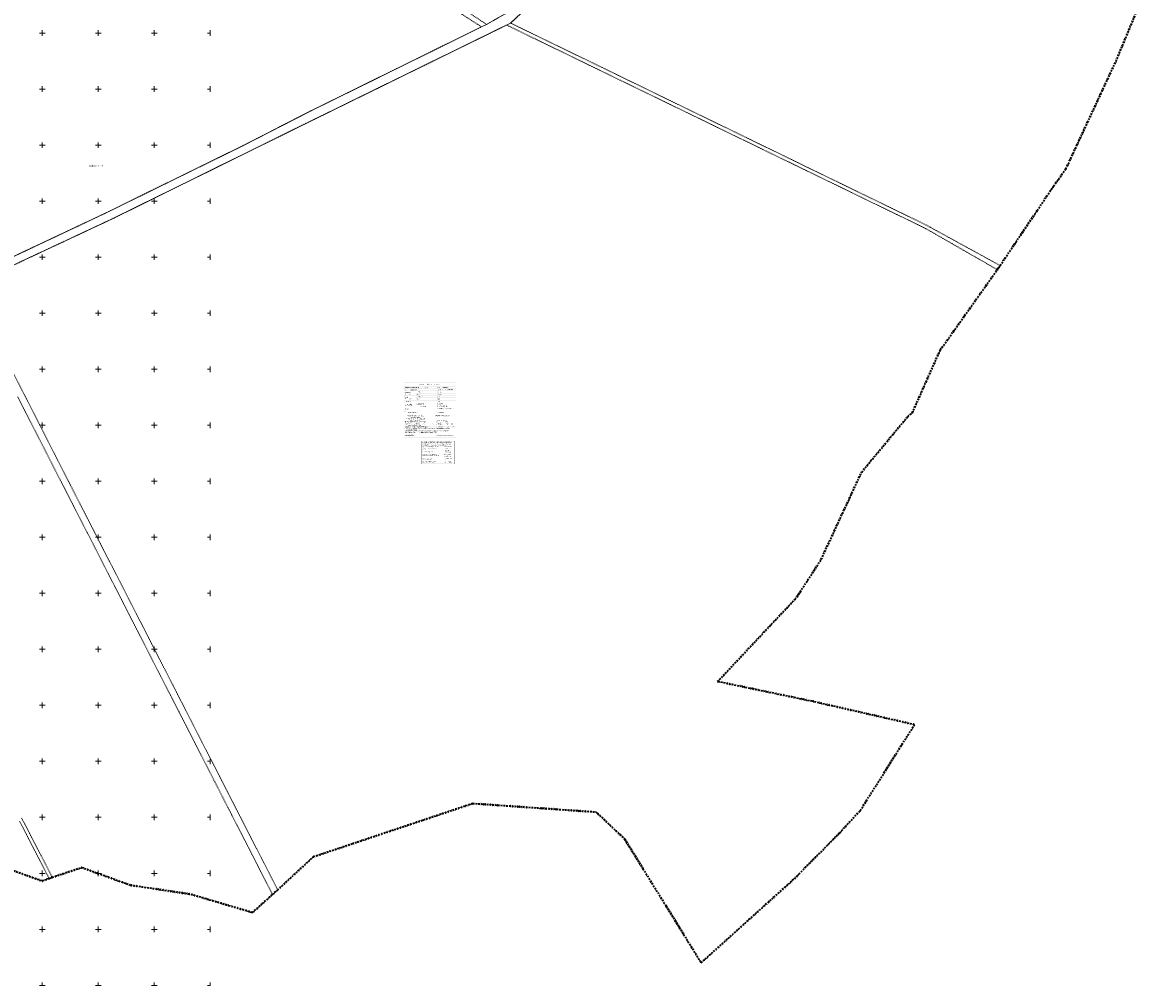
# Model space of a CAD drawing. Extents: x 6414462 to 7495468, y 5756825 to 5824657.
# Tile 33 of 54: x 6498632 to 6499642, y 5809250 to 5810109. Entities that reach past the tile are written whole.
import ezdxf
from ezdxf.enums import TextEntityAlignment as Align

# ---------------------------------------------------------------- set-up
doc = ezdxf.new("R2010")
doc.units = 0
for name, pattern in [('2324-2024 mdcp$0$KROPK2', [1, 0.05, -0.95]), ('2324-2024 mdcp$0$PRZER1-1', [1, 0.5, -0.5]), ('2324-2024 mdcp$0$PRZER2-1', [1.5, 1, -0.5]), ('2324-2024 mdcp$0$PRZER3-2', [2.5, 1.5, -1]), ('Lipnica teren 1$0$HIDDEN2', [0.1875, 0.125, -0.0625])]:
    doc.linetypes.add(name, pattern=pattern)
for name, color, linetype, lineweight in [('2324-2024 mdcp$0$GESDZI', 7, 'Continuous', 18), ('2324-2024 mdcp$0$GESJAE', 7, 'Continuous', 50), ('2324-2024 mdcp$0$GESJAE_O', 7, 'Continuous', 50), ('2324-2024 mdcp$0$GESJOB', 7, 'Continuous', 35), ('2324-2024 mdcp$0$Ramka sekcyjna', 7, 'Continuous', 18)]:
    doc.layers.add(name, color=color, linetype=linetype, lineweight=lineweight)
doc.layers.add('2324-2024 mdcp$0$GESUZY', color=7, linetype='Continuous', lineweight=18, true_color=0x008000)
doc.layers.add('2324-2024 mdcp$0$Opisówka', color=7, linetype='Continuous')
doc.layers.add('Lipnica teren 1$0$demontaże', color=1, linetype='Continuous', true_color=0xff0000)
doc.styles.add('2324-2024 mdcp$0$Arial', font='arial.ttf')
doc.styles.add('2324-2024 mdcp$0$PDF Arial', font='arial.ttf')
doc.styles.add('2324-2024 mdcp$0$PDF Calibri', font='calibri.ttf')
doc.styles.add('2324-2024 mdcp$0$PDF Times New Roman', font='times.ttf')

# ---------------------------------------------------------------- blocks, each defined once
blk = doc.blocks.new('2324-2024 mdcp')
at = {"layer": '2324-2024 mdcp$0$GESDZI', "color": 7, "linetype": 'Continuous', "lineweight": 18}
for points in [[(6498581.51999998, 5809880.47999995), (6498706.49999998, 5809939.34999995), (6498828.95999997, 5809999.45999996), (6498888.92999998, 5810030.16999995), (6499042.13, 5810105.58), (6499046.64, 5810107.72), (6499072.95, 5810122.76)], [(6499077.67759199, 5810117.87933596), (6499068.14999998, 5810108.94999995), (6499064.56850298, 5810107.19991995), (6498892.64999998, 5810022.97999995), (6498714.87999998, 5809935.31999995), (6498709.55411898, 5809932.83374695), (6498670.13173898, 5809914.39657695), (6498632.97663398, 5809897.01972494), (6498584.75796, 5809873.918736)]]:
    blk.add_lwpolyline(points, dxfattribs=at)
at = {"layer": '2324-2024 mdcp$0$GESJAE', "color": 7, "linetype": '2324-2024 mdcp$0$KROPK2', "lineweight": 50}
blk.add_lwpolyline([(6498619.592, 5809354.144), (6498649.95999998, 5809343.28999995), (6498656.07999998, 5809345.50999994), (6498658.89999998, 5809346.53999995), (6498685.22999998, 5809355.28999995), (6498728.68, 5809339.56), (6498751.82, 5809336.09), (6498775.32, 5809332.58), (6498782.65, 5809331.48), (6498806.09999998, 5809324.47999994), (6498813.99999998, 5809322.13999995), (6498837.71999998, 5809315.12999995), (6498846.63999998, 5809323.11999995), (6498855.54999998, 5809331.10999994), (6498860.16999998, 5809335.23999995), (6498892.22999998, 5809364.91999995), (6498926.96987598, 5809376.55522995), (6498929.19587198, 5809377.30036894), (6498931.09131998, 5809377.93484495), (6499034.26999998, 5809412.46999995), (6499144.28, 5809404.85), (6499145.64, 5809403.57), (6499169.83, 5809380.74), (6499186.27030904, 5809354.17019122), (6499206.86, 5809320.89), (6499222.55, 5809295.53), (6499238.24, 5809270.18), (6499321.48, 5809345.2), (6499325.69, 5809349.47), (6499356.99, 5809381.21), (6499361.97, 5809386.26), (6499380.31999998, 5809406.11999994), (6499394.76281398, 5809428.94073195), (6499428.78999999, 5809482.68999995), (6499337.31999998, 5809503.55999995), (6499284.31, 5809514.61), (6499252.97, 5809521.16), (6499321.93976798, 5809594.56429994), (6499323.92319898, 5809596.91919094), (6499345.43912198, 5809630.22626895), (6499347.55999998, 5809634.83999995), (6499381.57770798, 5809708.17245595), (6499422.63, 5809757.68), (6499426.81, 5809761.09), (6499451.79841998, 5809817.19019095), (6499502.68065198, 5809888.84236095), (6499505.26999998, 5809892.49999995), (6499538.30102598, 5809941.74050295), (6499552.80024598, 5809963.36431395), (6499563.93, 5809978.75), (6499583.24328827, 5810020.27443353), (6499608.65, 5810074.9), (6499642.00999998, 5810155.30999996)], dxfattribs=at)
at = {"layer": '2324-2024 mdcp$0$GESJOB', "color": 7, "linetype": '2324-2024 mdcp$0$PRZER3-2', "lineweight": 35}
blk.add_lwpolyline([(6498619.592, 5809354.144), (6498649.95999998, 5809343.28999995), (6498656.07999998, 5809345.50999994), (6498658.89999998, 5809346.53999995), (6498685.22999998, 5809355.28999995), (6498728.68, 5809339.56), (6498751.82, 5809336.09), (6498775.32, 5809332.58), (6498782.65, 5809331.48), (6498806.09999998, 5809324.47999994), (6498813.99999998, 5809322.13999995), (6498837.71999998, 5809315.12999995), (6498846.63999998, 5809323.11999995), (6498855.54999998, 5809331.10999994), (6498860.16999998, 5809335.23999995), (6498892.22999998, 5809364.91999995), (6498926.96987598, 5809376.55522995), (6498929.19587198, 5809377.30036894), (6498931.09131998, 5809377.93484495), (6499034.26999998, 5809412.46999995), (6499144.28, 5809404.85), (6499145.64, 5809403.57), (6499169.83, 5809380.74), (6499186.27030904, 5809354.17019122), (6499206.86, 5809320.89), (6499222.55, 5809295.53), (6499238.24, 5809270.18), (6499321.48, 5809345.2), (6499325.69, 5809349.47), (6499356.99, 5809381.21), (6499361.97, 5809386.26), (6499380.31999998, 5809406.11999994), (6499394.76281398, 5809428.94073195), (6499428.78999999, 5809482.68999995), (6499337.31999998, 5809503.55999995), (6499284.31, 5809514.61), (6499252.97, 5809521.16), (6499321.93976798, 5809594.56429994), (6499323.92319898, 5809596.91919094), (6499345.43912198, 5809630.22626895), (6499347.55999998, 5809634.83999995), (6499381.57770798, 5809708.17245595), (6499422.63, 5809757.68), (6499426.81, 5809761.09), (6499451.79841998, 5809817.19019095), (6499502.68065198, 5809888.84236095), (6499505.26999998, 5809892.49999995), (6499538.30102598, 5809941.74050295), (6499552.80024598, 5809963.36431395), (6499563.93, 5809978.75), (6499583.24328827, 5810020.27443353), (6499608.65, 5810074.9), (6499642.00999998, 5810155.30999996)], dxfattribs=at)
at = {"layer": '2324-2024 mdcp$0$GESUZY', "color": 96, "linetype": '2324-2024 mdcp$0$PRZER1-1', "lineweight": 18, "true_color": 0x008000}
for points in [[(6498629.79999998, 5809396.40999994), (6498656.07999998, 5809345.50999994), (6498658.89999998, 5809346.53999995), (6498631.32999998, 5809399.80999995)], [(6498628.06999998, 5809775.23999995), (6498639.01, 5809753.91), (6498662.71, 5809707.63), (6498677.974833, 5809677.820583), (6498690.05, 5809654.24), (6498710.56, 5809614.2), (6498731.07, 5809574.16), (6498751.56999998, 5809534.11999994), (6498765.07775231, 5809507.74960236), (6498772.08999998, 5809494.05999995), (6498792.59999998, 5809454.01999995), (6498803.20410473, 5809433.31453113), (6498803.98999999, 5809431.77999995), (6498805.81999998, 5809428.20999995), (6498819.21626419, 5809402.05320817), (6498855.54999998, 5809331.10999994), (6498860.16999998, 5809335.23999995), (6498816.51995995, 5809420.46749487), (6498771.29159117, 5809508.77670534), (6498766.44999998, 5809518.22999995), (6498759.05012501, 5809532.67664046), (6498675.28999997, 5809696.19999995), (6498635.73140983, 5809773.85540949), (6498616.73311622, 5809811.14997093)], [(6498584.75796, 5809873.918736), (6498632.97663398, 5809897.01972494), (6498670.13173898, 5809914.39657695), (6498709.55411898, 5809932.83374695), (6498714.87999998, 5809935.31999995), (6498892.64999998, 5810022.97999995), (6499064.56850298, 5810107.19991995), (6499178.03560673, 5810052.11850492), (6499180.70502072, 5810050.8226659), (6499413.18377086, 5809937.9682958), (6499438.80527598, 5809925.53060494), (6499441.40180998, 5809924.02779294), (6499502.68065198, 5809888.84236095), (6499505.26999998, 5809892.49999995), (6499442.74229998, 5809926.71173495), (6499440.14576098, 5809928.21454595), (6499416.20943952, 5809939.84409225), (6499179.85106793, 5810054.67964168), (6499177.22183587, 5810055.95706335), (6499150.02627848, 5810069.17012094), (6499068.14999998, 5810108.94999995), (6499077.67759199, 5810117.87933596)], [(6499072.95, 5810122.76), (6499046.64, 5810107.72), (6499023.57, 5810123.1)], [(6499018.47999998, 5810120.78999995), (6499042.13, 5810105.58), (6498888.92999998, 5810030.16999995), (6498828.95999997, 5809999.45999996), (6498706.49999998, 5809939.34999995), (6498581.51999998, 5809880.47999995)]]:
    blk.add_lwpolyline(points, dxfattribs=at)
at = {"layer": '2324-2024 mdcp$0$Opisówka', "color": 7, "lineweight": -3, "transparency": 33554559}
for points in [[(6498972.933682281, 5809788.487373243), (6499019.417017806, 5809788.487373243), (6498972.933682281, 5809788.420706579), (6499019.417017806, 5809788.420706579)], [(6498972.933682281, 5809788.420706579), (6498973.000348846, 5809788.420706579), (6498972.933682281, 5809784.587372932), (6498973.000348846, 5809784.587372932)], [(6498972.933682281, 5809784.587372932), (6499019.417017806, 5809784.587372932), (6498972.933682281, 5809784.520706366), (6499019.417017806, 5809784.520706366)], [(6498972.933682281, 5809784.520706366), (6498973.000348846, 5809784.520706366), (6498972.933682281, 5809782.804040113), (6498973.000348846, 5809782.804040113)], [(6498972.933682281, 5809782.804040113), (6499019.417017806, 5809782.804040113), (6498972.933682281, 5809782.737373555), (6499019.417017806, 5809782.737373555)], [(6498972.933682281, 5809782.737373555), (6498973.000348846, 5809782.737373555), (6498972.933682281, 5809780.720706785), (6498973.000348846, 5809780.720706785)], [(6499002.150350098, 5809784.520706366), (6499002.217015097, 5809784.520706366), (6499002.150350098, 5809782.804040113), (6499002.217015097, 5809782.804040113)], [(6499002.150350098, 5809782.737373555), (6499002.217015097, 5809782.737373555), (6499002.150350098, 5809780.720706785), (6499002.217015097, 5809780.720706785)], [(6499019.417017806, 5809788.487373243), (6499019.483679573, 5809788.487373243), (6499019.417017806, 5809788.420706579), (6499019.483679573, 5809788.420706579)], [(6499019.417017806, 5809788.420706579), (6499019.483679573, 5809788.420706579), (6499019.417017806, 5809784.587372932), (6499019.483679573, 5809784.587372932)], [(6499019.417017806, 5809784.587372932), (6499019.483679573, 5809784.587372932), (6499019.417017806, 5809784.520706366), (6499019.483679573, 5809784.520706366)], [(6499019.417017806, 5809784.520706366), (6499019.483679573, 5809784.520706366), (6499019.417017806, 5809782.804040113), (6499019.483679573, 5809782.804040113)], [(6499019.417017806, 5809782.804040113), (6499019.483679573, 5809782.804040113), (6499019.417017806, 5809782.737373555), (6499019.483679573, 5809782.737373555)], [(6499019.417017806, 5809782.737373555), (6499019.483679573, 5809782.737373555), (6499019.417017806, 5809780.720706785), (6499019.483679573, 5809780.720706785)], [(6498972.933682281, 5809780.720706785), (6499019.417017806, 5809780.720706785), (6498972.933682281, 5809780.654040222), (6499019.417017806, 5809780.654040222)], [(6498972.933682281, 5809780.654040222), (6498973.000348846, 5809780.654040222), (6498972.933682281, 5809778.637373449), (6498973.000348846, 5809778.637373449)], [(6498972.933682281, 5809778.637373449), (6498973.000348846, 5809778.637373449), (6498972.933682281, 5809778.570706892), (6498973.000348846, 5809778.570706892)], [(6498972.933682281, 5809778.570706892), (6498973.000348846, 5809778.570706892), (6498972.933682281, 5809776.554040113), (6498973.000348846, 5809776.554040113)], [(6498972.933682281, 5809776.554040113), (6499019.417017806, 5809776.554040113), (6498972.933682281, 5809776.487373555), (6499019.417017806, 5809776.487373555)], [(6498972.933682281, 5809776.487373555), (6498973.000348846, 5809776.487373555), (6498972.933682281, 5809774.470706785), (6498973.000348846, 5809774.470706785)], [(6498972.933682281, 5809774.470706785), (6498973.000348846, 5809774.470706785), (6498972.933682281, 5809774.40404022), (6498973.000348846, 5809774.40404022)], [(6498972.933682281, 5809774.40404022), (6498973.000348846, 5809774.40404022), (6498972.933682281, 5809772.387373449), (6498973.000348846, 5809772.387373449)], [(6498972.933682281, 5809772.387373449), (6499019.417017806, 5809772.387373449), (6498972.933682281, 5809772.320705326), (6499019.417017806, 5809772.320705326)], [(6498972.933682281, 5809772.320705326), (6498973.000348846, 5809772.320705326), (6498972.933682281, 5809770.237371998), (6498973.000348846, 5809770.237371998)], [(6498983.333681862, 5809780.654040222), (6498983.400350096, 5809780.654040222), (6498983.333681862, 5809778.637373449), (6498983.400350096, 5809778.637373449)], [(6498983.333681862, 5809778.637373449), (6499019.417017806, 5809778.637373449), (6498983.333681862, 5809778.570706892), (6499019.417017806, 5809778.570706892)], [(6498983.333681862, 5809778.570706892), (6498983.400350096, 5809778.570706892), (6498983.333681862, 5809776.554040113), (6498983.400350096, 5809776.554040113)], [(6498983.333681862, 5809776.487373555), (6498983.400350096, 5809776.487373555), (6498983.333681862, 5809774.470706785), (6498983.400350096, 5809774.470706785)], [(6498983.333681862, 5809774.470706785), (6499019.417017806, 5809774.470706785), (6498983.333681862, 5809774.40404022), (6499019.417017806, 5809774.40404022)], [(6498983.333681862, 5809774.40404022), (6498983.400350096, 5809774.40404022), (6498983.333681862, 5809772.387373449), (6498983.400350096, 5809772.387373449)], [(6499002.150350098, 5809780.654040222), (6499002.217015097, 5809780.654040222), (6499002.150350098, 5809778.637373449), (6499002.217015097, 5809778.637373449)], [(6499002.150350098, 5809778.570706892), (6499002.217015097, 5809778.570706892), (6499002.150350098, 5809776.554040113), (6499002.217015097, 5809776.554040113)], [(6499002.150350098, 5809776.487373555), (6499002.217015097, 5809776.487373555), (6499002.150350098, 5809774.470706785), (6499002.217015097, 5809774.470706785)], [(6499002.150350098, 5809774.40404022), (6499002.217015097, 5809774.40404022), (6499002.150350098, 5809772.387373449), (6499002.217015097, 5809772.387373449)], [(6499002.150350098, 5809772.320705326), (6499002.217015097, 5809772.320705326), (6499002.150350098, 5809770.237371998), (6499002.217015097, 5809770.237371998)], [(6499019.417017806, 5809780.720706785), (6499019.483679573, 5809780.720706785), (6499019.417017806, 5809780.654040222), (6499019.483679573, 5809780.654040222)], [(6499019.417017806, 5809780.654040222), (6499019.483679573, 5809780.654040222), (6499019.417017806, 5809778.637373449), (6499019.483679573, 5809778.637373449)], [(6499019.417017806, 5809778.637373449), (6499019.483679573, 5809778.637373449), (6499019.417017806, 5809778.570706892), (6499019.483679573, 5809778.570706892)], [(6499019.417017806, 5809778.570706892), (6499019.483679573, 5809778.570706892), (6499019.417017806, 5809776.554040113), (6499019.483679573, 5809776.554040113)], [(6499019.417017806, 5809776.554040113), (6499019.483679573, 5809776.554040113), (6499019.417017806, 5809776.487373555), (6499019.483679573, 5809776.487373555)], [(6499019.417017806, 5809776.487373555), (6499019.483679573, 5809776.487373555), (6499019.417017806, 5809774.470706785), (6499019.483679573, 5809774.470706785)], [(6499019.417017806, 5809774.470706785), (6499019.483679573, 5809774.470706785), (6499019.417017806, 5809774.40404022), (6499019.483679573, 5809774.40404022)], [(6499019.417017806, 5809774.40404022), (6499019.483679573, 5809774.40404022), (6499019.417017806, 5809772.387373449), (6499019.483679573, 5809772.387373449)], [(6499019.417017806, 5809772.387373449), (6499019.483679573, 5809772.387373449), (6499019.417017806, 5809772.320705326), (6499019.483679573, 5809772.320705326)], [(6499019.417017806, 5809772.320705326), (6499019.483679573, 5809772.320705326), (6499019.417017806, 5809770.237371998), (6499019.483679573, 5809770.237371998)], [(6498972.933682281, 5809770.237371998), (6499019.417017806, 5809770.237371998), (6498972.933682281, 5809770.170706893), (6499019.417017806, 5809770.170706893)], [(6498972.933682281, 5809770.170706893), (6498973.000348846, 5809770.170706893), (6498972.933682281, 5809768.070706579), (6498973.000348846, 5809768.070706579)], [(6498972.933682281, 5809768.070706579), (6498973.000348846, 5809768.070706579), (6498972.933682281, 5809768.004041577), (6498973.000348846, 5809768.004041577)], [(6498972.933682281, 5809768.004041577), (6498973.000348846, 5809768.004041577), (6498972.933682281, 5809765.920708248), (6498973.000348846, 5809765.920708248)], [(6498972.933682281, 5809767.004043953), (6498973.000348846, 5809767.004043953), (6498972.933682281, 5809762.487378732), (6498973.000348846, 5809762.420710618)], [(6498972.933682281, 5809765.920708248), (6499019.417017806, 5809765.920708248), (6498972.933682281, 5809765.854040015), (6499019.417017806, 5809765.854040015)], [(6498972.933682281, 5809762.487378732), (6499019.417017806, 5809762.487378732), (6498972.933682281, 5809762.420710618), (6499019.417017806, 5809762.420710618)], [(6498972.933682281, 5809762.420710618), (6498973.000348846, 5809762.420710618), (6498972.933682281, 5809760.737376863), (6498973.000348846, 5809760.737376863)], [(6498983.333681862, 5809770.170706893), (6498983.400350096, 5809770.170706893), (6498983.333681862, 5809768.070706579), (6498983.400350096, 5809768.070706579)], [(6498983.333681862, 5809768.070706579), (6499019.417017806, 5809768.070706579), (6498983.333681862, 5809768.004041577), (6499019.417017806, 5809768.004041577)], [(6498983.333681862, 5809768.004041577), (6498983.400350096, 5809768.004041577), (6498983.333681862, 5809765.920708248), (6498983.400350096, 5809765.920708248)], [(6499002.150350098, 5809770.170706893), (6499002.217015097, 5809770.170706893), (6499002.150350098, 5809768.070706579), (6499002.217015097, 5809768.070706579)], [(6499002.150350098, 5809768.004041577), (6499002.217015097, 5809768.004041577), (6499002.150350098, 5809765.920708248), (6499002.217015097, 5809765.920708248)], [(6499002.150350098, 5809767.004043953), (6499002.217015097, 5809767.004043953), (6499002.150350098, 5809762.487375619), (6499002.217015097, 5809762.487375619)], [(6499002.150350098, 5809762.487375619), (6499002.217015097, 5809762.487375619), (6499002.150350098, 5809760.737376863), (6499002.217015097, 5809760.737376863)], [(6499019.417017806, 5809770.237371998), (6499019.483679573, 5809770.237371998), (6499019.417017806, 5809770.170706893), (6499019.483679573, 5809770.170706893)], [(6499019.417017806, 5809770.170706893), (6499019.483679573, 5809770.170706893), (6499019.417017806, 5809768.070706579), (6499019.483679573, 5809768.070706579)], [(6499019.417017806, 5809768.070706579), (6499019.483679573, 5809768.070706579), (6499019.417017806, 5809768.004041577), (6499019.483679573, 5809768.004041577)], [(6499019.417017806, 5809768.004041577), (6499019.483679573, 5809768.004041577), (6499019.417017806, 5809765.920708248), (6499019.483679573, 5809765.920708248)], [(6499019.417017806, 5809767.626373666), (6499019.483679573, 5809767.626373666), (6499019.417017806, 5809764.859707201), (6499019.483679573, 5809764.859707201)], [(6499019.417017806, 5809765.920708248), (6499019.483679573, 5809765.920708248), (6499019.417017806, 5809765.854040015), (6499019.483679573, 5809765.854040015)], [(6499019.417017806, 5809764.859707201), (6499019.483679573, 5809764.859707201), (6499019.417017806, 5809762.093040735), (6499019.483679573, 5809762.093040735)], [(6499019.417017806, 5809764.170709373), (6499019.483679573, 5809764.170709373), (6499019.417017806, 5809762.420710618), (6499019.483679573, 5809762.420710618)], [(6499019.417017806, 5809762.420710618), (6499019.483679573, 5809762.420710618), (6499019.417017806, 5809760.737376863), (6499019.483679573, 5809760.737376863)], [(6499019.417017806, 5809762.093040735), (6499019.483679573, 5809762.093040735), (6499019.417017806, 5809762.026372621), (6499019.483679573, 5809762.026372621)], [(6498972.933682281, 5809760.737376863), (6499019.417017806, 5809760.737376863), (6498972.933682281, 5809760.670708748), (6499019.417017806, 5809760.670708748)], [(6498972.933682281, 5809760.670708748), (6498973.000348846, 5809760.670708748), (6498972.933682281, 5809749.170709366), (6498973.000348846, 5809749.170709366)], [(6499019.417017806, 5809760.737376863), (6499019.483679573, 5809760.737376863), (6499019.417017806, 5809760.670708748), (6499019.483679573, 5809760.670708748)], [(6499019.417017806, 5809760.670708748), (6499019.483679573, 5809760.670708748), (6499019.417017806, 5809749.170709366), (6499019.483679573, 5809749.170709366)], [(6498972.933682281, 5809749.170709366), (6499019.417017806, 5809749.170709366), (6498972.933682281, 5809749.104044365), (6499019.417017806, 5809749.104044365)], [(6498972.933682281, 5809749.104044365), (6498973.000348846, 5809749.104044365), (6498972.933682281, 5809741.687376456), (6498973.000348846, 5809741.687376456)], [(6498972.933682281, 5809741.687376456), (6499019.417017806, 5809741.687376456), (6498972.933682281, 5809741.620708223), (6499019.417017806, 5809741.620708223)], [(6498972.933682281, 5809741.620708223), (6498973.000348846, 5809741.620708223), (6498972.933682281, 5809738.720711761), (6498973.000348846, 5809738.720711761)], [(6499019.417017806, 5809749.170709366), (6499019.483679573, 5809749.170709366), (6499019.417017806, 5809749.104044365), (6499019.483679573, 5809749.104044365)], [(6499019.417017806, 5809749.104044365), (6499019.483679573, 5809749.104044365), (6499019.417017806, 5809741.687376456), (6499019.483679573, 5809741.687376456)], [(6499019.417017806, 5809741.687376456), (6499019.483679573, 5809741.687376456), (6499019.417017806, 5809741.620708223), (6499019.483679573, 5809741.620708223)], [(6499019.417017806, 5809741.620708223), (6499019.483679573, 5809741.620708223), (6499019.417017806, 5809738.720711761), (6499019.483679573, 5809738.720711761)], [(6498972.933682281, 5809738.787373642), (6499019.417017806, 5809738.787373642), (6498972.933682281, 5809738.720711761), (6499019.417017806, 5809738.720711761)], [(6499019.417017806, 5809738.787373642), (6499019.483679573, 5809738.787373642), (6499019.417017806, 5809738.720711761), (6499019.483679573, 5809738.720711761)]]:
    blk.add_solid(points, dxfattribs=at)
at = {"layer": '2324-2024 mdcp$0$Opisówka', "color": 1, "lineweight": -3, "transparency": 33554559}
for points in [[(6498988.533508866, 5809735.802775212), (6498988.73350866, 5809735.802775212), (6498988.533508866, 5809735.58610917), (6498988.73350866, 5809735.58610917)], [(6498988.533508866, 5809735.58610917), (6498988.73350866, 5809735.58610917), (6498988.533508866, 5809731.75277626), (6498988.73350866, 5809731.75277626)], [(6498988.533508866, 5809731.75277626), (6499018.000175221, 5809731.75277626), (6498988.533508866, 5809731.686108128), (6499018.000175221, 5809731.686108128)], [(6498988.533508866, 5809731.686108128), (6498988.73350866, 5809731.686108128), (6498988.533508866, 5809730.519441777), (6498988.73350866, 5809730.519441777)], [(6498988.73350866, 5809735.802775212), (6499018.000175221, 5809735.802775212), (6498988.73350866, 5809735.602775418), (6499018.000175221, 5809735.602775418)], [(6499005.283510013, 5809731.686108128), (6499005.350175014, 5809731.686108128), (6499005.283510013, 5809730.519441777), (6499005.350175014, 5809730.519441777)], [(6499018.000175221, 5809735.802775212), (6499018.200176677, 5809735.802775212), (6499018.000175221, 5809735.58610917), (6499018.200176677, 5809735.58610917)], [(6499018.000175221, 5809735.58610917), (6499018.200176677, 5809735.58610917), (6499018.000175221, 5809731.75277626), (6499018.200176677, 5809731.75277626)], [(6499018.000175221, 5809731.75277626), (6499018.200176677, 5809731.75277626), (6499018.000175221, 5809731.686108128), (6499018.200176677, 5809731.686108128)], [(6499018.000175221, 5809731.686108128), (6499018.200176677, 5809731.686108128), (6499018.000175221, 5809730.519441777), (6499018.200176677, 5809730.519441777)], [(6498988.533508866, 5809730.519441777), (6499018.000175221, 5809730.519441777), (6498988.533508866, 5809730.452775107), (6499018.000175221, 5809730.452775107)], [(6498988.533508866, 5809730.452775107), (6498988.73350866, 5809730.452775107), (6498988.533508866, 5809727.952775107), (6498988.73350866, 5809727.952775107)], [(6498988.533508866, 5809727.952775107), (6499018.000175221, 5809727.952775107), (6498988.533508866, 5809727.886108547), (6499018.000175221, 5809727.886108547)], [(6498988.533508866, 5809727.886108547), (6498988.73350866, 5809727.886108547), (6498988.533508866, 5809724.686108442), (6498988.73350866, 5809724.686108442)], [(6498988.533508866, 5809724.686108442), (6499018.000175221, 5809724.686108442), (6498988.533508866, 5809724.619441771), (6499018.000175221, 5809724.619441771)], [(6498988.533508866, 5809724.619441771), (6498988.73350866, 5809724.619441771), (6498988.533508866, 5809721.552774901), (6498988.73350866, 5809721.552774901)], [(6498988.533508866, 5809721.552774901), (6499018.000175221, 5809721.552774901), (6498988.533508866, 5809721.486108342), (6499018.000175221, 5809721.486108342)], [(6498988.533508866, 5809721.486108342), (6498988.73350866, 5809721.486108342), (6498988.533508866, 5809715.452773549), (6498988.73350866, 5809715.452773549)], [(6499005.283510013, 5809730.452775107), (6499005.350175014, 5809730.452775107), (6499005.283510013, 5809727.952775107), (6499005.350175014, 5809727.952775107)], [(6499005.283510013, 5809727.886108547), (6499005.350175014, 5809727.886108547), (6499005.283510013, 5809724.686108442), (6499005.350175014, 5809724.686108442)], [(6499005.283510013, 5809724.619441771), (6499005.350175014, 5809724.619441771), (6499005.283510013, 5809721.552774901), (6499005.350175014, 5809721.552774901)], [(6499005.284263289, 5809721.486108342), (6499005.350175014, 5809721.486108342), (6499005.283510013, 5809715.6527749), (6499005.350175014, 5809715.6527749)], [(6499018.000175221, 5809730.519441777), (6499018.200176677, 5809730.519441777), (6499018.000175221, 5809730.452775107), (6499018.200176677, 5809730.452775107)], [(6499018.000175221, 5809730.452775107), (6499018.200176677, 5809730.452775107), (6499018.000175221, 5809727.952775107), (6499018.200176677, 5809727.952775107)], [(6499018.000175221, 5809727.952775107), (6499018.200176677, 5809727.952775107), (6499018.000175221, 5809727.886108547), (6499018.200176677, 5809727.886108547)], [(6499018.000175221, 5809727.886108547), (6499018.200176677, 5809727.886108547), (6499018.000175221, 5809724.686108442), (6499018.200176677, 5809724.686108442)], [(6499018.000175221, 5809724.686108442), (6499018.200176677, 5809724.686108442), (6499018.000175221, 5809724.619441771), (6499018.200176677, 5809724.619441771)], [(6499018.000175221, 5809724.619441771), (6499018.200176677, 5809724.619441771), (6499018.000175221, 5809721.552774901), (6499018.200176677, 5809721.552774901)], [(6499018.000175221, 5809721.552774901), (6499018.200176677, 5809721.486108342), (6499018.000175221, 5809715.452773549), (6499018.200176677, 5809715.452773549)], [(6499018.000175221, 5809721.552774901), (6499018.200176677, 5809721.552774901), (6499018.000175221, 5809721.486108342), (6499018.200176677, 5809721.486108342)], [(6498988.466843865, 5809715.719441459), (6499017.93351022, 5809715.719441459), (6498988.466843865, 5809715.6527749), (6499017.93351022, 5809715.6527749)], [(6498988.533508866, 5809718.496017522), (6499018.000175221, 5809718.496017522), (6498988.533508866, 5809718.429350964), (6499018.000175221, 5809718.429350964)], [(6498988.533508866, 5809715.6527749), (6499005.283510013, 5809715.6527749), (6498988.533508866, 5809715.452773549), (6499005.283510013, 5809715.452773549)], [(6499005.283510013, 5809715.6527749), (6499018.000175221, 5809715.6527749), (6499005.283510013, 5809715.452773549), (6499018.000175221, 5809715.452773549)], [(6499018.000175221, 5809715.6527749), (6499018.200176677, 5809715.6527749), (6499018.000175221, 5809715.452773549), (6499018.200176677, 5809715.452773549)]]:
    blk.add_solid(points, dxfattribs=at)
at = {"layer": '2324-2024 mdcp$0$Ramka sekcyjna', "color": 7, "linetype": 'Continuous', "lineweight": 18, "flags": 128}
for points in [[(6498652.5, 5810100), (6498647.5, 5810100)], [(6498650, 5810097.5), (6498650, 5810102.5)], [(6498702.5, 5810100), (6498697.5, 5810100)], [(6498700, 5810097.5), (6498700, 5810102.5)], [(6498752.5, 5810100), (6498747.5, 5810100)], [(6498750, 5810097.5), (6498750, 5810102.5)], [(6498800, 5810100), (6498797.5, 5810100)], [(6498800, 5810097.5), (6498800, 5810102.5)], [(6498652.5, 5810050), (6498647.5, 5810050)], [(6498650, 5810047.5), (6498650, 5810052.5)], [(6498702.5, 5810050), (6498697.5, 5810050)], [(6498700, 5810047.5), (6498700, 5810052.5)], [(6498752.5, 5810050), (6498747.5, 5810050)], [(6498750, 5810047.5), (6498750, 5810052.5)], [(6498800, 5810050), (6498797.5, 5810050)], [(6498800, 5810047.5), (6498800, 5810052.5)], [(6498652.5, 5810000), (6498647.5, 5810000)], [(6498652.5, 5810000), (6498647.5, 5810000)], [(6498650, 5810000), (6498650, 5810002.5)], [(6498650, 5810000), (6498650, 5809997.5)], [(6498702.5, 5810000), (6498697.5, 5810000)], [(6498702.5, 5810000), (6498697.5, 5810000)], [(6498700, 5810000), (6498700, 5810002.5)], [(6498700, 5810000), (6498700, 5809997.5)], [(6498752.5, 5810000), (6498747.5, 5810000)], [(6498752.5, 5810000), (6498747.5, 5810000)], [(6498750, 5810000), (6498750, 5810002.5)], [(6498750, 5810000), (6498750, 5809997.5)], [(6498800, 5810000), (6498797.5, 5810000)], [(6498800, 5810000), (6498797.5, 5810000)], [(6498800, 5810000), (6498800, 5810002.5)], [(6498800, 5810000), (6498800, 5809997.5)], [(6498652.5, 5809950), (6498647.5, 5809950)], [(6498650, 5809947.5), (6498650, 5809952.5)], [(6498702.5, 5809950), (6498697.5, 5809950)], [(6498700, 5809947.5), (6498700, 5809952.5)], [(6498752.5, 5809950), (6498747.5, 5809950)], [(6498750, 5809947.5), (6498750, 5809952.5)], [(6498800, 5809950), (6498797.5, 5809950)], [(6498800, 5809947.5), (6498800, 5809952.5)], [(6498650, 5809897.5), (6498650, 5809902.5)], [(6498700, 5809897.5), (6498700, 5809902.5)], [(6498750, 5809897.5), (6498750, 5809902.5)], [(6498800, 5809897.5), (6498800, 5809902.5)], [(6498652.5, 5809900), (6498647.5, 5809900)], [(6498702.5, 5809900), (6498697.5, 5809900)], [(6498752.5, 5809900), (6498747.5, 5809900)], [(6498800, 5809900), (6498797.5, 5809900)], [(6498650, 5809847.5), (6498650, 5809852.5)], [(6498700, 5809847.5), (6498700, 5809852.5)], [(6498750, 5809847.5), (6498750, 5809852.5)], [(6498800, 5809847.5), (6498800, 5809852.5)], [(6498652.5, 5809850), (6498647.5, 5809850)], [(6498702.5, 5809850), (6498697.5, 5809850)], [(6498752.5, 5809850), (6498747.5, 5809850)], [(6498800, 5809850), (6498797.5, 5809850)], [(6498650, 5809797.5), (6498650, 5809802.5)], [(6498700, 5809797.5), (6498700, 5809802.5)], [(6498750, 5809797.5), (6498750, 5809802.5)], [(6498800, 5809797.5), (6498800, 5809802.5)], [(6498652.5, 5809800), (6498647.5, 5809800)], [(6498702.5, 5809800), (6498697.5, 5809800)], [(6498752.5, 5809800), (6498747.5, 5809800)], [(6498800, 5809800), (6498797.5, 5809800)], [(6498650, 5809750), (6498650, 5809752.5)], [(6498700, 5809750), (6498700, 5809752.5)], [(6498750, 5809750), (6498750, 5809752.5)], [(6498800, 5809750), (6498800, 5809752.5)], [(6498652.5, 5809750), (6498647.5, 5809750)], [(6498652.5, 5809750), (6498647.5, 5809750)], [(6498650, 5809750), (6498650, 5809747.5)], [(6498702.5, 5809750), (6498697.5, 5809750)], [(6498702.5, 5809750), (6498697.5, 5809750)], [(6498700, 5809750), (6498700, 5809747.5)], [(6498752.5, 5809750), (6498747.5, 5809750)], [(6498752.5, 5809750), (6498747.5, 5809750)], [(6498750, 5809750), (6498750, 5809747.5)], [(6498800, 5809750), (6498797.5, 5809750)], [(6498800, 5809750), (6498797.5, 5809750)], [(6498800, 5809750), (6498800, 5809747.5)], [(6498650, 5809697.5), (6498650, 5809702.5)], [(6498700, 5809697.5), (6498700, 5809702.5)], [(6498750, 5809697.5), (6498750, 5809702.5)], [(6498800, 5809697.5), (6498800, 5809702.5)], [(6498652.5, 5809700), (6498647.5, 5809700)], [(6498702.5, 5809700), (6498697.5, 5809700)], [(6498752.5, 5809700), (6498747.5, 5809700)], [(6498800, 5809700), (6498797.5, 5809700)], [(6498652.5, 5809650), (6498647.5, 5809650)], [(6498650, 5809647.5), (6498650, 5809652.5)], [(6498702.5, 5809650), (6498697.5, 5809650)], [(6498700, 5809647.5), (6498700, 5809652.5)], [(6498752.5, 5809650), (6498747.5, 5809650)], [(6498750, 5809647.5), (6498750, 5809652.5)], [(6498800, 5809650), (6498797.5, 5809650)], [(6498800, 5809647.5), (6498800, 5809652.5)], [(6498652.5, 5809600), (6498647.5, 5809600)], [(6498650, 5809597.5), (6498650, 5809602.5)], [(6498702.5, 5809600), (6498697.5, 5809600)], [(6498700, 5809597.5), (6498700, 5809602.5)], [(6498752.5, 5809600), (6498747.5, 5809600)], [(6498750, 5809597.5), (6498750, 5809602.5)], [(6498800, 5809600), (6498797.5, 5809600)], [(6498800, 5809597.5), (6498800, 5809602.5)], [(6498652.5, 5809550), (6498647.5, 5809550)], [(6498650, 5809547.5), (6498650, 5809552.5)], [(6498702.5, 5809550), (6498697.5, 5809550)], [(6498700, 5809547.5), (6498700, 5809552.5)], [(6498752.5, 5809550), (6498747.5, 5809550)], [(6498750, 5809547.5), (6498750, 5809552.5)], [(6498800, 5809550), (6498797.5, 5809550)], [(6498800, 5809547.5), (6498800, 5809552.5)], [(6498652.5, 5809500), (6498647.5, 5809500)], [(6498652.5, 5809500), (6498647.5, 5809500)], [(6498650, 5809500), (6498650, 5809502.5)], [(6498650, 5809500), (6498650, 5809497.5)], [(6498702.5, 5809500), (6498697.5, 5809500)], [(6498702.5, 5809500), (6498697.5, 5809500)], [(6498700, 5809500), (6498700, 5809502.5)], [(6498700, 5809500), (6498700, 5809497.5)], [(6498752.5, 5809500), (6498747.5, 5809500)], [(6498752.5, 5809500), (6498747.5, 5809500)], [(6498750, 5809500), (6498750, 5809502.5)], [(6498750, 5809500), (6498750, 5809497.5)], [(6498800, 5809500), (6498797.5, 5809500)], [(6498800, 5809500), (6498797.5, 5809500)], [(6498800, 5809500), (6498800, 5809502.5)], [(6498800, 5809500), (6498800, 5809497.5)], [(6498652.5, 5809450), (6498647.5, 5809450)], [(6498650, 5809447.5), (6498650, 5809452.5)], [(6498702.5, 5809450), (6498697.5, 5809450)], [(6498700, 5809447.5), (6498700, 5809452.5)], [(6498752.5, 5809450), (6498747.5, 5809450)], [(6498750, 5809447.5), (6498750, 5809452.5)], [(6498800, 5809450), (6498797.5, 5809450)], [(6498800, 5809447.5), (6498800, 5809452.5)], [(6498652.5, 5809400), (6498647.5, 5809400)], [(6498650, 5809397.5), (6498650, 5809402.5)], [(6498702.5, 5809400), (6498697.5, 5809400)], [(6498700, 5809397.5), (6498700, 5809402.5)], [(6498752.5, 5809400), (6498747.5, 5809400)], [(6498750, 5809397.5), (6498750, 5809402.5)], [(6498800, 5809400), (6498797.5, 5809400)], [(6498800, 5809397.5), (6498800, 5809402.5)], [(6498652.5, 5809350), (6498647.5, 5809350)], [(6498650, 5809347.5), (6498650, 5809352.5)], [(6498702.5, 5809350), (6498697.5, 5809350)], [(6498700, 5809347.5), (6498700, 5809352.5)], [(6498752.5, 5809350), (6498747.5, 5809350)], [(6498750, 5809347.5), (6498750, 5809352.5)], [(6498800, 5809350), (6498797.5, 5809350)], [(6498800, 5809347.5), (6498800, 5809352.5)], [(6498652.5, 5809300), (6498647.5, 5809300)], [(6498650, 5809297.5), (6498650, 5809302.5)], [(6498702.5, 5809300), (6498697.5, 5809300)], [(6498700, 5809297.5), (6498700, 5809302.5)], [(6498752.5, 5809300), (6498747.5, 5809300)], [(6498750, 5809297.5), (6498750, 5809302.5)], [(6498800, 5809300), (6498797.5, 5809300)], [(6498800, 5809297.5), (6498800, 5809302.5)], [(6498652.5, 5809250), (6498647.5, 5809250)], [(6498650, 5809250), (6498650, 5809252.5)], [(6498702.5, 5809250), (6498697.5, 5809250)], [(6498700, 5809250), (6498700, 5809252.5)], [(6498752.5, 5809250), (6498747.5, 5809250)], [(6498750, 5809250), (6498750, 5809252.5)], [(6498800, 5809250), (6498797.5, 5809250)], [(6498800, 5809250), (6498800, 5809252.5)]]:
    blk.add_lwpolyline(points, dxfattribs=at)
at = {"layer": '2324-2024 mdcp$0$GESJAE_O', "color": 7, "linetype": 'Continuous', "lineweight": 0, "style": '2324-2024 mdcp$0$Arial'}
blk.add_text('Arkusz nr 1', height=1.75, dxfattribs=at).set_placement((6498697.90794298, 5809980.696144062), align=Align.CENTER)
at = {"layer": '2324-2024 mdcp$0$Opisówka', "color": 7, "char_height": 0.7993625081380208, "attachment_point": 7, "style": '2324-2024 mdcp$0$PDF Arial'}
for s, insert in [('Adres nieruchomości', (6498973.467015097, 5809781.102362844)), ('Identyfikator zgłoszenia prac geodezyjnych', (6498973.467015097, 5809783.035695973)), ('MAPA DO CELÓW PROJEKTOWYCH', (6498986.450349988, 5809786.123741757)), ('WG.6640.2324.2024', (6499002.667015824, 5809783.273741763)), ('Jednostka', (6498973.467015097, 5809778.840408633)), ('Skala mapy', (6498973.467015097, 5809770.652363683)), ('ewidencyjna', (6498973.467015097, 5809777.352362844)), ('ewidencyjny', (6498973.467015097, 5809773.185696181)), ('Obręb', (6498973.467015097, 5809774.452908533)), ('identyfikator', (6498983.850347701, 5809779.019029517)), ('identyfikator', (6498983.850347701, 5809774.852362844)), ('nazwa', (6498983.850347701, 5809777.157620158)), ('nazwa', (6498983.850347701, 5809772.990953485)), ('302304_2', (6499002.667015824, 5809779.049873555)), ('Ostrowite', (6499002.667015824, 5809776.875333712)), ('1:500', (6499002.667015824, 5809770.890409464)), ('współrzędnych', (6498973.467015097, 5809766.785697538)), ('Sekcja', (6498973.480175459, 5809764.019487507)), ('Nazwa układu', (6498973.467015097, 5809768.290952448)), ('Data opracowania mapy', (6498973.467015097, 5809760.969034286)), ('układu wysokości', (6498983.850347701, 5809766.352363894)), ('prostokątnych', (6498983.850347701, 5809768.502362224)), ('PL-2000/6', (6499002.667015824, 5809768.740407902)), ('PL-EVRF2007-NH', (6499002.667015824, 5809766.590409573)), ('       GEO-METR-a Usługi Geodezyjne\\P                   Mateusz Pawela \\P      62-400 Słupca, Al. Tysiąclecia 26\\P                 tel. 726 116 828\\PNIP 6671786858 REGON 526511733', (6498973.327325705, 5809752.571182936)), ('...........................................................', (6498973.467015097, 5809751.987376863)), ('nazwa/imię i nazwisko wykonawcy', (6498974.101117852, 5809750.46903241)), ('...................................................................', (6498997.252117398, 5809751.987376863)), ('imię i nazwisko geodety uprawnionego,', (6498997.267016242, 5809750.46903241)), ('GEODETA UPRAWNIONY\\P\\P\\P       Mateusz Pawela\\P    nr uprawnień 24344', (6499000.540468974, 5809752.363749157)), ('służebności gruntowych obciążających grunty położone w granicach projektowanej', (6498973.467015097, 5809746.569032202)), ('Zasięg aktualizacji:', (6498973.467015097, 5809740.352911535)), ('inwestycji budowlanej.', (6498973.467015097, 5809745.285698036)), ('podziemnych , które nie były zgłoszone do inwentaryzacji .', (6498973.467015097, 5809743.083191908)), ('Nie wyklucza się istnienia innych nie wykazanych na niniejszej mapie urządzeń', (6498973.470806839, 5809744.190080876)), ('Wykonanie niniejszej mapy nie było poprzedzone ustaleniami dotyczącymi ewentualnych', (6498973.73368312, 5809747.852366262)), ('który opracował mapę', (6498977.175969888, 5809749.185698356))]:
    blk.add_mtext(s, dxfattribs=dict(at, insert=insert))
at = {"layer": '2324-2024 mdcp$0$Opisówka', "color": 7, "insert": (6499002.483266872, 5809781.115638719), "char_height": 0.7993625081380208, "attachment_point": 7, "line_spacing_factor": 0.8, "style": '2324-2024 mdcp$0$PDF Arial'}
blk.add_mtext('Lipnica 17, 62-402 Ostrowite', dxfattribs=at)
at = {"layer": '2324-2024 mdcp$0$Opisówka', "color": 7, "insert": (6499002.667015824, 5809775.090408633), "char_height": 0.7993625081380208, "width": 8.748167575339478, "attachment_point": 7, "style": '2324-2024 mdcp$0$PDF Arial'}
blk.add_mtext('0010', dxfattribs=at)
at = {"layer": '2324-2024 mdcp$0$Opisówka', "insert": (6499002.659480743, 5809772.910034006), "char_height": 0.7993625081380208, "width": 15.13217766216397, "attachment_point": 7, "style": '2324-2024 mdcp$0$PDF Arial'}
blk.add_mtext('Lipnica', dxfattribs=at)
at = {"layer": '2324-2024 mdcp$0$Opisówka', "char_height": 0.7993625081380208, "attachment_point": 7, "style": '2324-2024 mdcp$0$PDF Arial'}
for s, insert in [('30.10.2024r.', (6499002.554120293, 5809761.014631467)), ('6.177.20.04.2.2  6.177.20.04.2.4', (6499002.578801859, 5809764.487357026))]:
    blk.add_mtext(s, dxfattribs=dict(at, insert=insert))
at = {"layer": '2324-2024 mdcp$0$Opisówka', "color": 220, "linetype": '2324-2024 mdcp$0$PRZER2-1', "insert": (6499002.017016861, 5809740.827294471), "char_height": 0.7993625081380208, "attachment_point": 7, "style": '2324-2024 mdcp$0$PDF Arial'}
blk.add_mtext('----------------------------------------', dxfattribs=at)
at = {"layer": '2324-2024 mdcp$0$Opisówka', "color": 1, "attachment_point": 7}
for s, insert, char_height, style in [('geodezyjnych i kartograficznych, których rezultaty zawiera operat techniczny', (6498989.133509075, 5809733.706251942), 0.5643936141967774, '2324-2024 mdcp$0$PDF Times New Roman'), ('odpowiedzialności karnej za złożenie fałszywego oświadczenia.', (6498989.133509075, 5809731.789584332), 0.5643936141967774, '2324-2024 mdcp$0$PDF Times New Roman'), ('pozytywnie zweryfikowany. Jednocześnie informuję, że jestem świadomy', (6498989.133509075, 5809732.739585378), 0.5643936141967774, '2324-2024 mdcp$0$PDF Times New Roman'), ('Poświadczam, że niniejszy dokument został opracowany w wyniku prac', (6498989.133509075, 5809734.656251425), 0.5643936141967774, '2324-2024 mdcp$0$PDF Times New Roman'), ('Identyfikator zgłoszenia prac geodezyjnych', (6498989.133509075, 5809730.756251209), 0.5643936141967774, '2324-2024 mdcp$0$PDF Times New Roman'), ('Wykonawca prac geodezyjnych', (6498989.133509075, 5809725.839584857), 0.5643936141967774, '2324-2024 mdcp$0$PDF Times New Roman'), ('zgłoszenie', (6498989.133509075, 5809728.272918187), 0.5643936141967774, '2324-2024 mdcp$0$PDF Times New Roman'), ('zawierającego wynik pozytywnej weryfikacji', (6498989.133509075, 5809722.7229184), 0.5643936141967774, '2324-2024 mdcp$0$PDF Times New Roman'), ('Organ służby geodezyjnej, który otrzymał', (6498989.133509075, 5809729.222917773), 0.5643936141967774, '2324-2024 mdcp$0$PDF Times New Roman'), ('Nr oraz data sporządzenia dokumentu', (6498989.133509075, 5809723.67454555), 0.5643936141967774, '2324-2024 mdcp$0$PDF Times New Roman'), ('Identyfikator materiału zasobu', (6498989.133509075, 5809719.958597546), 0.5643936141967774, '2324-2024 mdcp$0$PDF Times New Roman'), ('Protokół Weryfikacji', (6499008.283508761, 5809723.654250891), 0.5289918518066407, '2324-2024 mdcp$0$PDF Calibri'), ('Starosta Słupecki', (6499008.66944936, 5809728.857025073), 0.5643936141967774, '2324-2024 mdcp$0$PDF Times New Roman'), ('z daty {\\c12546048;2024-11-12} ', (6499008.700175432, 5809721.621324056), 0.5289918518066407, '2324-2024 mdcp$0$PDF Calibri'), ('    GEO-METR-a\\PUsługi Geodezyjne', (6499008.87190662, 5809725.927917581), 0.5289918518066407, '2324-2024 mdcp$0$PDF Calibri'), ('Mateusz Pawela', (6499009.168776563, 5809725.245435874), 0.5289918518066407, '2324-2024 mdcp$0$PDF Calibri'), ('P.3023.2024.2142', (6499009.183692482, 5809719.968827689), 0.5643936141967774, '2324-2024 mdcp$0$PDF Calibri'), ('zawodowych kierownika prac', (6498989.133509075, 5809716.139583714), 0.5643936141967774, '2324-2024 mdcp$0$PDF Times New Roman'), ('Data przyjęcia do zasobu', (6498989.133509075, 5809719.006970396), 0.5643936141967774, '2324-2024 mdcp$0$PDF Times New Roman'), ('Imię i nazwisko oraz nr uprawnień', (6498989.133509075, 5809717.091210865), 0.5643936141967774, '2324-2024 mdcp$0$PDF Times New Roman'), ('nr uprawnień 24344', (6499008.463870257, 5809716.121325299), 0.5289918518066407, '2324-2024 mdcp$0$PDF Calibri'), ('Mateusz Pawela', (6499009.187449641, 5809717.13758286), 0.5289918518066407, '2324-2024 mdcp$0$PDF Calibri'), ('2024-11-12', (6499009.709828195, 5809719.006970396), 0.5643936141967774, '2324-2024 mdcp$0$PDF Calibri')]:
    blk.add_mtext(s, dxfattribs=dict(at, insert=insert, char_height=char_height, style=style))
at = {"layer": '2324-2024 mdcp$0$Opisówka', "color": 152, "true_color": 0x0070bf, "char_height": 0.5289918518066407, "attachment_point": 7, "style": '2324-2024 mdcp$0$PDF Calibri'}
for s, insert in [('WG.6640.2324.2024', (6499008.602781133, 5809730.811908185)), ('{\\C1;Nr} 1', (6499011.019292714, 5809722.77261696))]:
    blk.add_mtext(s, dxfattribs=dict(at, insert=insert))
blk = doc.blocks.new('Lipnica teren 1')
at = {"layer": 'Lipnica teren 1$0$demontaże', "linetype": 'Lipnica teren 1$0$HIDDEN2'}
blk.add_blockref('2324-2024 mdcp', (0, 0), dxfattribs=at)

msp = doc.modelspace()

# ---------------------------------------------------------------- block references
msp.add_blockref('Lipnica teren 1', (0, 0))

doc.saveas('drawing.dxf')
